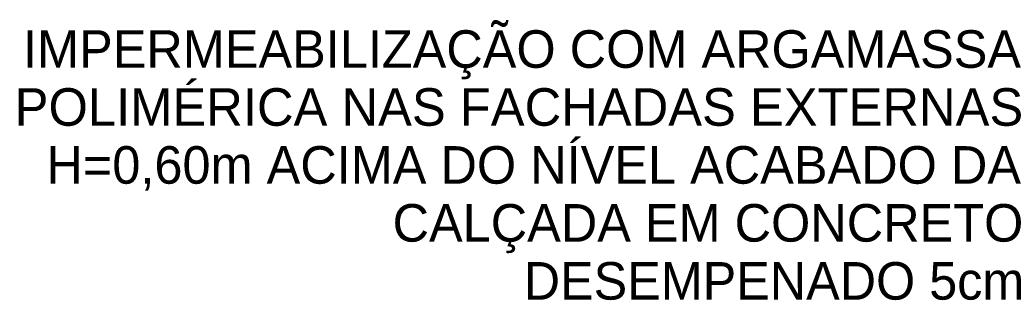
# Model space of a CAD drawing. Header units: metres. Extents: x 6.5 to 21.8, y 0.9 to 11.2.
# Tile 42 of 112: x 19.87 to 21.759, y 2.936 to 3.474. Entities that reach past the tile are written whole.
import ezdxf

# ---------------------------------------------------------------- set-up
doc = ezdxf.new("R2010")
doc.units = ezdxf.units.M
doc.layers.add('G-ANNO-TEXT', color=7, linetype='Continuous', lineweight=9)
doc.styles.add('Arial', font='arial.ttf', dxfattribs={"height": 0.072})

msp = doc.modelspace()

# ---------------------------------------------------------------- texts
at = {"layer": 'G-ANNO-TEXT', "char_height": 0.072, "attachment_point": 1, "style": 'Arial'}
for s, insert, width in [('IMPERMEABILIZAÇÃO COM ARGAMASSA ', (19.8762, 3.4535), 2.356961), ('POLIMÉRICA NAS FACHADAS EXTERNAS ', (19.8603, 3.3424), 2.376202), ('H=0,60m ACIMA DO NÍVEL ACABADO DA ', (19.9211, 3.2313), 2.302446), ('CALÇADA EM CONCRETO ', (20.5852, 3.1202), 1.497552), ('DESEMPENADO 5cm', (20.8366, 3.009), 1.192911)]:
    msp.add_mtext(s, dxfattribs=dict(at, insert=insert, width=width))

doc.saveas('drawing.dxf')
